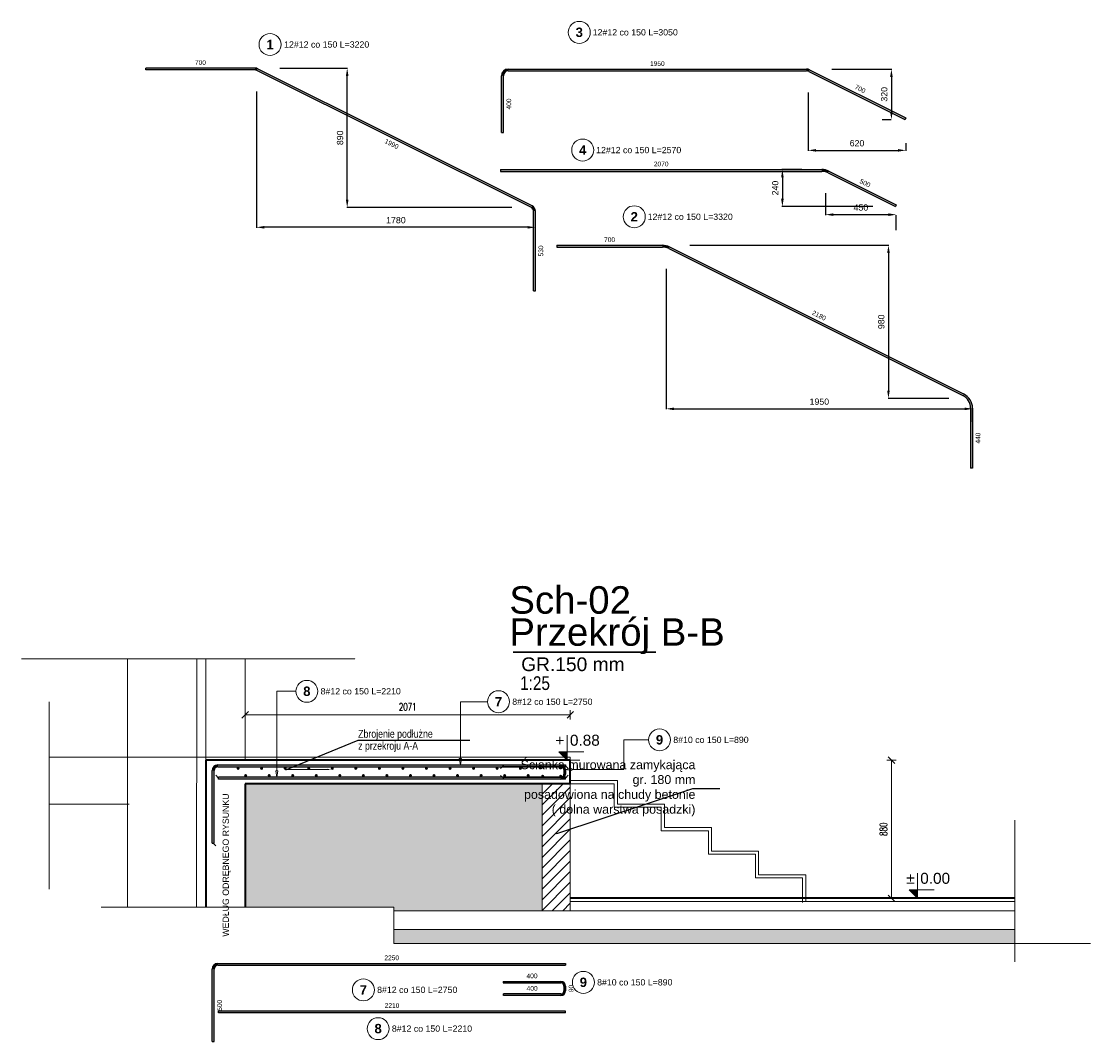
# Model space of a CAD drawing. Extents: x -1474 to 75706, y -7058 to 75879.
# Tile 1 of 19: x 32556 to 39368, y -7058 to -556. Entities that reach past the tile are written whole.
import ezdxf
from ezdxf import colors
from ezdxf.entities.mleader import LeaderData, LeaderLine
from ezdxf.enums import TextEntityAlignment as Align
from ezdxf.math import Vec2, Vec3

# ---------------------------------------------------------------- set-up
doc = ezdxf.new("R2010")
doc.units = 0
doc.header["$LTSCALE"] = 10
doc.header["$MEASUREMENT"] = 0
doc.linetypes.add('HIDDEN', pattern=[0.375, 0.25, -0.125])
for name, color, linetype, lineweight in [('!! 1_ PROJ WARSTWY', 252, 'Continuous', 9), ('!! 1_PROJ Sciany', 2, 'Continuous', 40), ('!! 1_PROJ widok', 5, 'Continuous', 9), ('P-Linia1', 3, 'Continuous', 40), ('P-Linia3', 6, 'Continuous', 60), ('P-Opis', 1, 'Continuous', 18), ('P-Opis fundamenty', 193, 'Continuous', 9), ('P-Przerywana', 13, 'HIDDEN', 9), ('P-Szraf', 251, 'Continuous', 5), ('P-Szraf - Ściana wypełniająca', 171, 'Continuous', 0), ('P-Wymiar', 254, 'Continuous', 9), ('P-Ściana nośna', 253, 'Continuous', 18), ('P-Ściana wypełniająca', 150, 'Continuous', 13)]:
    doc.layers.add(name, color=color, linetype=linetype, lineweight=lineweight)
for name, color, linetype in [('!! 1_ widok', 4, 'Continuous'), ('RCAD_kształt pręta', 7, 'Continuous'), ('RCAD_opis kształtu pręta', 7, 'Continuous'), ('RCAD_pręt wyrzucony', 130, 'Continuous'), ('RCAD_symbole graficzne', 7, 'Continuous')]:
    doc.layers.add(name, color=color, linetype=linetype)
doc.styles.add('_Fd Opis', font='arial.ttf')
doc.styles.add('_Fdelita opis', font='arial.ttf')
doc.styles.add('ROMANS', font='romans.shx', dxfattribs={"width": 0.7})
doc.styles.add('style1', font='arial.ttf')
doc.styles.add('style3', font='arialbd.ttf')
doc.dimstyles.new('A25', dxfattribs={"dimscale": 27, "dimtxt": 1.75, "dimasz": 0.06, "dimexe": 0, "dimexo": 0, "dimgap": 1, "dimtad": 1, "dimdec": 4, "dimrnd": 0.1, "dimdsep": 46, "dimtxsty": 'ROMANS', "dimblk": '[[[[[[[[', "dimcen": 2, "dimdle": 2, "dimse1": 1, "dimse2": 1, "dimclrd": 256, "dimclrt": 1, "dimadec": 0, "dimazin": 0, "dimtfac": 1, "dimtdec": 4, "dimtix": 1, "dimtmove": 2, "dimatfit": 3, "dimldrblk": '[[[[[[[[', "dimfxl": 0, "dimtvp": 0.6, "dimtolj": 1, "dimlwd": -1, "dimarcsym": 0})
doc.dimstyles.new('RBCT DIM 20', dxfattribs={"dimtxt": 40, "dimasz": 50, "dimexe": 2.5, "dimexo": 150, "dimgap": 25, "dimtad": 1, "dimdec": 0, "dimzin": 1, "dimtxsty": 'style1', "dimcen": 50, "dimclrd": 8, "dimclre": 8, "dimclrt": 2, "dimadec": 0, "dimazin": 0, "dimtfac": 1, "dimtdec": 0, "dimtmove": 0, "dimatfit": 3, "dimfxl": 1, "dimarcsym": 0})

# ---------------------------------------------------------------- blocks, each defined once
blk = doc.blocks.new('*D310')
at = {"color": 8, "lineweight": -2, "transparency": 16777216}
for p, q in [((37568.9, -1009.8), (37568.9, -1380.4)), ((38190.6, -1331.4), (38190.6, -1380.4)), ((37618.9, -1377.9), (38140.6, -1377.9))]:
    blk.add_line(p, q, dxfattribs=at)
at = {"color": 8, "transparency": 16777216}
for points in [[(37618.9, -1369.6), (37618.9, -1386.2), (37568.9, -1377.9)], [(38140.6, -1369.6), (38140.6, -1386.2), (38190.6, -1377.9)]]:
    blk.add_solid(points, dxfattribs=at)
at = {"layer": 'Defpoints', "color": 0, "transparency": 16777216}
for p in [(37568.9, -859.8), (38190.6, -1181.4), (38190.6, -1377.9)]:
    blk.add_point(p, dxfattribs=at)
at = {"color": 2, "transparency": 16777216, "insert": (37879.8, -1332.5), "char_height": 40, "attachment_point": 5, "style": 'style1'}
blk.add_mtext('620', dxfattribs=at)
blk = doc.blocks.new('*D311')
at = {"color": 8, "lineweight": -2, "transparency": 16777216}
for p, q in [((37718.9, -859.8), (38101.5, -859.8)), ((38099, -909.8), (38099, -1131.4)), ((38040.6, -1181.4), (38096.5, -1181.4))]:
    blk.add_line(p, q, dxfattribs=at)
at = {"color": 8, "transparency": 16777216}
for points in [[(38090.6, -909.8), (38107.3, -909.8), (38099, -859.8)], [(38090.6, -1131.4), (38107.3, -1131.4), (38099, -1181.4)]]:
    blk.add_solid(points, dxfattribs=at)
at = {"layer": 'Defpoints', "color": 0, "transparency": 16777216}
for p in [(37568.9, -859.8), (38099, -1181.4), (38190.6, -1181.4)]:
    blk.add_point(p, dxfattribs=at)
at = {"color": 2, "transparency": 16777216, "insert": (38053.5, -1020.6), "char_height": 40, "attachment_point": 5, "rotation": 90, "style": 'style1'}
blk.add_mtext('320', dxfattribs=at)
blk = doc.blocks.new('*D312')
at = {"color": 8, "lineweight": -2, "transparency": 16777216}
for p, q in [((37679.3, -1649.9), (37679.3, -1790.1)), ((37729.3, -1787.6), (38080, -1787.6)), ((38130, -1886), (38130, -1790.1))]:
    blk.add_line(p, q, dxfattribs=at)
at = {"color": 8, "transparency": 16777216}
for points in [[(37729.3, -1779.2), (37729.3, -1795.9), (37679.3, -1787.6)], [(38080, -1779.2), (38080, -1795.9), (38130, -1787.6)]]:
    blk.add_solid(points, dxfattribs=at)
at = {"layer": 'Defpoints', "color": 0, "transparency": 16777216}
for p in [(37679.3, -1499.9), (38130, -1736), (38130, -1787.6)]:
    blk.add_point(p, dxfattribs=at)
at = {"color": 2, "transparency": 16777216, "insert": (37904.7, -1742.1), "char_height": 40, "attachment_point": 5, "style": 'style1'}
blk.add_mtext('450', dxfattribs=at)
blk = doc.blocks.new('*D313')
at = {"color": 8, "lineweight": -2, "transparency": 16777216}
for p, q in [((37529.3, -1499.9), (37401.9, -1499.9)), ((37404.4, -1549.9), (37404.4, -1686)), ((37980, -1736), (37401.9, -1736))]:
    blk.add_line(p, q, dxfattribs=at)
at = {"color": 8, "transparency": 16777216}
for points in [[(37396.1, -1549.9), (37412.7, -1549.9), (37404.4, -1499.9)], [(37396.1, -1686), (37412.7, -1686), (37404.4, -1736)]]:
    blk.add_solid(points, dxfattribs=at)
at = {"layer": 'Defpoints', "color": 0, "transparency": 16777216}
for p in [(37679.3, -1499.9), (37404.4, -1736), (38130, -1736)]:
    blk.add_point(p, dxfattribs=at)
at = {"color": 2, "transparency": 16777216, "insert": (37359, -1617.9), "char_height": 40, "attachment_point": 5, "rotation": 90, "style": 'style1'}
blk.add_mtext('240', dxfattribs=at)
blk = doc.blocks.new('*D314')
at = {"color": 8, "lineweight": -2, "transparency": 16777216}
for p, q in [((36664, -2132.6), (36664, -3027.7)), ((36714, -3025.2), (38565.5, -3025.2)), ((38615.5, -3108.4), (38615.5, -3027.7))]:
    blk.add_line(p, q, dxfattribs=at)
at = {"color": 8, "transparency": 16777216}
for points in [[(36714, -3016.9), (36714, -3033.6), (36664, -3025.2)], [(38565.5, -3016.9), (38565.5, -3033.6), (38615.5, -3025.2)]]:
    blk.add_solid(points, dxfattribs=at)
at = {"layer": 'Defpoints', "color": 0, "transparency": 16777216}
for p in [(36664, -1982.6), (38615.5, -2958.4), (38615.5, -3025.2)]:
    blk.add_point(p, dxfattribs=at)
at = {"color": 2, "transparency": 16777216, "insert": (37639.8, -2979.8), "char_height": 40, "attachment_point": 5, "style": 'style1'}
blk.add_mtext('1950', dxfattribs=at)
blk = doc.blocks.new('*D315')
at = {"color": 8, "lineweight": -2, "transparency": 16777216}
for p, q in [((36814, -1982.6), (38082.6, -1982.6)), ((38080.1, -2032.6), (38080.1, -2908.4)), ((38465.5, -2958.4), (38077.6, -2958.4))]:
    blk.add_line(p, q, dxfattribs=at)
at = {"color": 8, "transparency": 16777216}
for points in [[(38071.8, -2032.6), (38088.5, -2032.6), (38080.1, -1982.6)], [(38071.8, -2908.4), (38088.5, -2908.4), (38080.1, -2958.4)]]:
    blk.add_solid(points, dxfattribs=at)
at = {"layer": 'Defpoints', "color": 0, "transparency": 16777216}
for p in [(36664, -1982.6), (38080.1, -2958.4), (38615.5, -2958.4)]:
    blk.add_point(p, dxfattribs=at)
at = {"color": 2, "transparency": 16777216, "insert": (38034.7, -2470.5), "char_height": 40, "attachment_point": 5, "rotation": 90, "style": 'style1'}
blk.add_mtext('980', dxfattribs=at)
blk = doc.blocks.new('[[[[[[[[')
at = {"layer": 'P-Wymiar'}
for p, q in [((-12.7, -12.7), (12.7, 12.7)), ((0, 0), (-4.6, 0)), ((0, 18), (0, -18))]:
    blk.add_line(p, q, dxfattribs=at)
blk = doc.blocks.new('*D318')
at = {"layer": 'Defpoints', "color": 0, "transparency": 16777216}
for p in [(36053.1, -4975.2), (33981.9, -5313.6), (36053.1, -5319.6)]:
    blk.add_point(p, dxfattribs=at)
at = {"layer": 'P-Wymiar', "transparency": 16777216}
blk.add_line((33983.5, -4975.2), (36051.5, -4975.2), dxfattribs=at)
at = {"layer": 'P-Wymiar', "transparency": 16777216, "xscale": 1.62, "yscale": 1.62, "zscale": 1.62, "rotation": 180}
blk.add_blockref('[[[[[[[[', (33981.9, -4975.2), dxfattribs=at)
at = {"layer": 'P-Wymiar', "transparency": 16777216, "xscale": 1.62, "yscale": 1.62, "zscale": 1.62}
blk.add_blockref('[[[[[[[[', (36053.1, -4975.2), dxfattribs=at)
at = {"layer": 'P-Wymiar', "color": 1, "transparency": 16777216, "insert": (35017.5, -4924.6), "char_height": 47.25, "attachment_point": 5, "style": 'ROMANS'}
blk.add_mtext('\\A1;2071', dxfattribs=at)
blk = doc.blocks.new('*D319')
at = {"layer": 'Defpoints', "color": 0, "transparency": 16777216}
for p in [(35903.9, -5264.6), (37599.7, -6144.6), (38099.2, -6144.6)]:
    blk.add_point(p, dxfattribs=at)
at = {"layer": 'P-Wymiar', "transparency": 16777216}
blk.add_line((38099.2, -5266.2), (38099.2, -6143), dxfattribs=at)
at = {"layer": 'P-Wymiar', "transparency": 16777216, "xscale": 1.62, "yscale": 1.62, "zscale": 1.62}
for p, rotation in [((38099.2, -5264.6), 90), ((38099.2, -6144.6), 270)]:
    blk.add_blockref('[[[[[[[[', p, dxfattribs=dict(at, rotation=rotation))
at = {"layer": 'P-Wymiar', "color": 1, "transparency": 16777216, "insert": (38048.6, -5704.6), "char_height": 47.25, "attachment_point": 5, "rotation": 90, "style": 'ROMANS'}
blk.add_mtext('\\A1;880', dxfattribs=at)
blk = doc.blocks.new('*D320')
at = {"color": 8, "lineweight": -2, "transparency": 16777216}
for p, q in [((34053.7, -1003.6), (34053.7, -1870.8)), ((35780.8, -1868.3), (34103.7, -1868.3)), ((35830.8, -1892.1), (35830.8, -1870.8))]:
    blk.add_line(p, q, dxfattribs=at)
at = {"color": 8, "transparency": 16777216}
for points in [[(34103.7, -1860), (34103.7, -1876.7), (34053.7, -1868.3)], [(35780.8, -1860), (35780.8, -1876.7), (35830.8, -1868.3)]]:
    blk.add_solid(points, dxfattribs=at)
at = {"layer": 'Defpoints', "color": 0, "transparency": 16777216}
for p in [(34053.7, -853.6), (35830.8, -1742.1), (34053.7, -1868.3)]:
    blk.add_point(p, dxfattribs=at)
at = {"color": 2, "transparency": 16777216, "insert": (34942.3, -1822.9), "char_height": 40, "attachment_point": 5, "style": 'style1'}
blk.add_mtext('1780', dxfattribs=at)
blk = doc.blocks.new('*D321')
at = {"color": 8, "lineweight": -2, "transparency": 16777216}
for p, q in [((34203.7, -853.6), (34634.4, -853.6)), ((34631.9, -1692.1), (34631.9, -903.6)), ((35680.8, -1742.1), (34629.4, -1742.1))]:
    blk.add_line(p, q, dxfattribs=at)
at = {"color": 8, "transparency": 16777216}
for points in [[(34623.5, -903.6), (34640.2, -903.6), (34631.9, -853.6)], [(34623.5, -1692.1), (34640.2, -1692.1), (34631.9, -1742.1)]]:
    blk.add_solid(points, dxfattribs=at)
at = {"layer": 'Defpoints', "color": 0, "transparency": 16777216}
for p in [(34053.7, -853.6), (34631.9, -853.6), (35830.8, -1742.1)]:
    blk.add_point(p, dxfattribs=at)
at = {"color": 2, "transparency": 16777216, "insert": (34586.5, -1297.9), "char_height": 40, "attachment_point": 5, "rotation": 90, "style": 'style1'}
blk.add_mtext('890', dxfattribs=at)

msp = doc.modelspace()

# ---------------------------------------------------------------- hatches: boundary and pattern name
h = msp.add_hatch(color=1)
edge = h.paths.add_edge_path(flags=0)
edge.add_arc((33936.87039, -5316.57195), 10, 0, 360, ccw=False)
h = msp.add_hatch(color=1)
edge = h.paths.add_edge_path(flags=0)
edge.add_arc((34086.87039, -5316.57195), 10, 0, 360, ccw=False)
h = msp.add_hatch(color=1)
edge = h.paths.add_edge_path(flags=0)
edge.add_arc((34236.87039, -5316.57195), 10, 0, 360, ccw=False)
h = msp.add_hatch(color=1)
edge = h.paths.add_edge_path(flags=0)
edge.add_arc((34386.87039, -5316.57195), 10, 0, 360, ccw=False)
h = msp.add_hatch(color=1)
edge = h.paths.add_edge_path(flags=0)
edge.add_arc((34536.87039, -5316.57195), 10, 0, 360, ccw=False)
h = msp.add_hatch(color=1)
edge = h.paths.add_edge_path(flags=0)
edge.add_arc((34686.87039, -5316.57195), 10, 0, 360, ccw=False)
h = msp.add_hatch(color=1)
edge = h.paths.add_edge_path(flags=0)
edge.add_arc((34836.87039, -5316.57195), 10, 0, 360, ccw=False)
h = msp.add_hatch(color=1)
edge = h.paths.add_edge_path(flags=0)
edge.add_arc((34986.87039, -5316.57195), 10, 0, 360, ccw=False)
h = msp.add_hatch(color=1)
edge = h.paths.add_edge_path(flags=0)
edge.add_arc((35136.87039, -5316.57195), 10, 0, 360, ccw=False)
h = msp.add_hatch(color=1)
edge = h.paths.add_edge_path(flags=0)
edge.add_arc((35286.87039, -5316.57195), 10, 0, 360, ccw=False)
h = msp.add_hatch(color=1)
edge = h.paths.add_edge_path(flags=0)
edge.add_arc((35436.87039, -5316.57195), 10, 0, 360, ccw=False)
h = msp.add_hatch(color=1)
edge = h.paths.add_edge_path(flags=0)
edge.add_arc((35586.87039, -5316.57195), 10, 0, 360, ccw=False)
h = msp.add_hatch(color=1)
edge = h.paths.add_edge_path(flags=0)
edge.add_arc((35735.16465, -5316.4299), 10, 0, 360, ccw=False)
h = msp.add_hatch(color=1)
edge = h.paths.add_edge_path(flags=0)
edge.add_arc((35860.76557, -5313.65793), 10, 0, 360, ccw=False)
h = msp.add_hatch(color=1)
edge = h.paths.add_edge_path(flags=0)
edge.add_arc((35992.07984, -5313.65793), 10, 0, 360, ccw=False)
h = msp.add_hatch(color=1)
edge = h.paths.add_edge_path(flags=0)
edge.add_arc((33984.92308, -5362.57195), 10, 0, 360, ccw=False)
h = msp.add_hatch(color=1)
edge = h.paths.add_edge_path(flags=0)
edge.add_arc((34134.92308, -5362.57195), 10, 0, 360, ccw=False)
h = msp.add_hatch(color=1)
edge = h.paths.add_edge_path(flags=0)
edge.add_arc((34284.92308, -5362.57195), 10, 0, 360, ccw=False)
h = msp.add_hatch(color=1)
edge = h.paths.add_edge_path(flags=0)
edge.add_arc((34434.92308, -5362.57195), 10, 0, 360, ccw=False)
h = msp.add_hatch(color=1)
edge = h.paths.add_edge_path(flags=0)
edge.add_arc((34584.92308, -5362.57195), 10, 0, 360, ccw=False)
h = msp.add_hatch(color=1)
edge = h.paths.add_edge_path(flags=0)
edge.add_arc((34734.92308, -5362.57195), 10, 0, 360, ccw=False)
h = msp.add_hatch(color=1)
edge = h.paths.add_edge_path(flags=0)
edge.add_arc((34884.92308, -5362.57195), 10, 0, 360, ccw=False)
h = msp.add_hatch(color=1)
edge = h.paths.add_edge_path(flags=0)
edge.add_arc((35034.92308, -5362.57195), 10, 0, 360, ccw=False)
h = msp.add_hatch(color=1)
edge = h.paths.add_edge_path(flags=0)
edge.add_arc((35184.92308, -5362.57195), 10, 0, 360, ccw=False)
h = msp.add_hatch(color=1)
edge = h.paths.add_edge_path(flags=0)
edge.add_arc((35334.92308, -5362.57195), 10, 0, 360, ccw=False)
h = msp.add_hatch(color=1)
edge = h.paths.add_edge_path(flags=0)
edge.add_arc((35484.92308, -5362.57195), 10, 0, 360, ccw=False)
h = msp.add_hatch(color=1)
edge = h.paths.add_edge_path(flags=0)
edge.add_arc((35634.92308, -5362.57195), 10, 0, 360, ccw=False)
h = msp.add_hatch(color=1)
edge = h.paths.add_edge_path(flags=0)
edge.add_arc((35784.92308, -5362.57195), 10, 0, 360, ccw=False)
h = msp.add_hatch(color=1)
edge = h.paths.add_edge_path(flags=0)
edge.add_arc((35877.32921, -5367.30224), 10, 0, 360, ccw=False)
h = msp.add_hatch(color=1)
edge = h.paths.add_edge_path(flags=0)
edge.add_arc((35992.07984, -5367.30224), 10, 0, 360, ccw=False)
at = {"layer": 'P-Szraf'}
h = msp.add_hatch(dxfattribs=at)
h.set_pattern_fill('AR-CONC', color=256, angle=-90)
h.set_pattern_definition([(320, (-574572.59, 2083925.2), (-15.939086, -182.184669), [19.05, -209.55]), (265, (-574572.59, 2083925.2), (191.056845, 35.243421), [15.24, -167.640584]), (10.451445, (-574573.92, 2083910.02), (175.117752, -146.941247), [16.190009, -178.090245]), (316.1842, (-574521.8, 2083925.2), (-42.042328, -271.07904), [28.575, -314.325]), (6.635558, (-574525.3, 2083902.6), (247.426125, -237.404134), [24.285023, -267.135608]), (261.184151, (-574521.8, 2083925.2), (247.426125, -237.404134), [22.859967, -251.459732]), (291, (-574534.49, 2083899.8), (-102.265198, -151.614391), [19.05, -209.55]), (236, (-574534.49, 2083899.8), (184.187966, -61.802028), [15.24, -167.64]), (341.451445, (-574543.01, 2083887.16), (81.922769, -213.416419), [16.190009, -178.089938]), (307.5, (-574572.59, 2083925.2), (84.5550389, -3.0886033), [0, -165.608, 0, -170.18, 0, -168.275]), (277.5, (-574572.59, 2083925.2), (100.180575, -66.8196625), [0, -97.028, 0, -161.798, 0, -64.135]), (237.5, (-574572.59, 2083981.84), (-5.728744, -135.5905952), [0, -63.5, 0, -198.12, 0, -262.89]), (227.5, (-574572.59, 2084007.24), (25.426491, -148.1291814), [0, -82.55, 0, -131.572, 0, -186.69])])
h.paths.add_polyline_path([(34928.6386, -6224.57195), (35873.08405, -6224.57195), (35873.08405, -5414.57195), (33981.87603, -5414.57195), (33981.87603, -6201.51244), (34928.6386, -6201.51244)])
h.paths.add_polyline_path([(38885.05949, -6344.57195), (34928.6386, -6344.57195), (34928.6386, -6433.44477), (38885.05949, -6433.44477)])
at = {"layer": 'P-Szraf - Ściana wypełniająca'}
h = msp.add_hatch(dxfattribs=at)
h.set_pattern_fill('ANSI31', color=256, scale=15)
h.set_pattern_definition([(45, (0, 0), (-33.67596, 33.67596), [])])
h.paths.add_polyline_path([(35873.08405, -5414.57195), (36053.08405, -5414.57195), (36053.08405, -6224.57195), (35873.08405, -6224.57195)])
at = {"layer": 'RCAD_kształt pręta'}
h = msp.add_hatch(color=4, dxfattribs=at)
edge = h.paths.add_edge_path(flags=0)
edge.add_line((33807.87603, -5294.57195), (33807.87603, -5306.57195))
edge.add_arc((33807.87603, -5330.57195), 24, 90, 180)
edge.add_line((33783.87603, -5330.57195), (33771.87603, -5330.57195))
edge.add_arc((33807.87603, -5330.57195), 36, 450, 540, ccw=False)
for points in [[(33807.87603, -5306.57195), (33807.87603, -5294.57195), (36023.08405, -5294.57195), (36023.08405, -5306.57195)], [(35625.78978, -5304.57195), (35625.78978, -5294.57195), (35993.08405, -5294.57195), (35993.08405, -5304.57195)], [(33783.87603, -5793.39481), (33771.87603, -5793.39481), (33771.87603, -5330.57195), (33783.87603, -5330.57195)], [(36023.08405, -5372.57195), (36023.08405, -5384.57195), (33811.87603, -5384.57195), (33811.87603, -5372.57195)], [(35993.08405, -5374.57195), (35993.08405, -5384.57195), (35626.80257, -5384.57195), (35626.80257, -5374.57195)], [(36013.08405, -5324.57195), (36023.08405, -5324.57195), (36023.08405, -5354.57195), (36013.08405, -5354.57195)]]:
    msp.add_hatch(color=4, dxfattribs=at).paths.add_polyline_path(points, flags=0)
h = msp.add_hatch(color=4, dxfattribs=at)
edge = h.paths.add_edge_path(flags=0)
edge.add_line((36023.08405, -5324.57195), (36013.08405, -5324.57195))
edge.add_arc((35993.08405, -5324.57195), 20, 0, 90)
edge.add_line((35993.08405, -5304.57195), (35993.08405, -5294.57195))
edge.add_arc((35993.08405, -5324.57195), 30, 360, 450, ccw=False)
h = msp.add_hatch(color=4, dxfattribs=at)
edge = h.paths.add_edge_path(flags=0)
edge.add_line((35993.08405, -5384.57195), (35993.08405, -5374.57195))
edge.add_arc((35993.08405, -5354.57195), 20, -90, 0)
edge.add_line((36013.08405, -5354.57195), (36023.08405, -5354.57195))
edge.add_arc((35993.08405, -5354.57195), 30, 270, 360, ccw=False)
at = {"layer": 'RCAD_pręt wyrzucony'}
for points in [[(34045.24582, -853.59847), (34045.24582, -865.59847), (33348.75947, -865.59847), (33348.75947, -853.59847)], [(35810.926, -1732.18934), (35805.55944, -1742.92246), (34055.97895, -868.13222), (34061.34551, -857.39909)], [(35656.80764, -871.78703), (35656.80764, -859.78703), (37559.01876, -859.78703), (37559.01876, -871.78703)], [(37572.43517, -874.95422), (37577.80173, -864.22109), (38190.59606, -1170.61825), (38185.2295, -1181.35138)], [(35626.80764, -1263.07153), (35614.80764, -1263.07153), (35614.80764, -901.78703), (35626.80764, -901.78703)], [(35609.21308, -1511.89909), (35609.21308, -1499.89909), (37655.26012, -1499.89909), (37655.26012, -1511.89909)], [(37695.50935, -1521.40065), (37700.87591, -1510.66752), (38130.01606, -1725.23759), (38124.6495, -1735.97072)], [(35830.82631, -2273.45988), (35818.82631, -2273.45988), (35818.82631, -1764.38871), (35830.82631, -1764.38871)], [(35966.61003, -1994.6037), (35966.61003, -1982.6037), (36639.94457, -1982.6037), (36639.94457, -1994.6037)], [(36680.19379, -2004.10525), (36685.56035, -1993.37213), (38559.13463, -2930.15926), (38553.76807, -2940.89239)], [(38603.51884, -3021.39084), (38615.51884, -3021.39084), (38615.51884, -3402.46511), (38603.51884, -3402.46511)], [(33783.87603, -7058.35445), (33771.87603, -7058.35445), (33771.87603, -6595.53159), (33783.87603, -6595.53159)], [(33807.87603, -6571.53159), (33807.87603, -6559.53159), (36023.08405, -6559.53159), (36023.08405, -6571.53159)], [(35625.78978, -6684.53426), (35625.78978, -6674.53426), (35993.08405, -6674.53426), (35993.08405, -6684.53426)], [(36013.08405, -6704.53426), (36023.08405, -6704.53426), (36023.08405, -6734.53426), (36013.08405, -6734.53426)], [(35993.08405, -6754.53426), (35993.08405, -6764.53426), (35626.80257, -6764.53426), (35626.80257, -6754.53426)], [(36023.08405, -6863.62494), (36023.08405, -6875.62494), (33811.87603, -6875.62494), (33811.87603, -6863.62494)]]:
    msp.add_hatch(color=4, dxfattribs=at).paths.add_polyline_path(points, flags=0)
h = msp.add_hatch(color=4, dxfattribs=at)
edge = h.paths.add_edge_path(flags=0)
edge.add_line((34061.34551, -857.39909), (34055.97895, -868.13222))
edge.add_arc((34045.24582, -889.59847), 24, 63.434948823, 90)
edge.add_line((34045.24582, -865.59847), (34045.24582, -853.59847))
edge.add_arc((34045.24582, -889.59847), 36, 423.434948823, 450, ccw=False)
h = msp.add_hatch(color=4, dxfattribs=at)
edge = h.paths.add_edge_path(flags=0)
edge.add_line((35656.80764, -859.78703), (35656.80764, -871.78703))
edge.add_arc((35656.80764, -901.78703), 30, 90, 180)
edge.add_line((35626.80764, -901.78703), (35614.80764, -901.78703))
edge.add_arc((35656.80764, -901.78703), 42, 450, 540, ccw=False)
h = msp.add_hatch(color=4, dxfattribs=at)
edge = h.paths.add_edge_path(flags=0)
edge.add_line((37577.80173, -864.22109), (37572.43517, -874.95422))
edge.add_arc((37559.01876, -901.78703), 30, 63.434948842, 90)
edge.add_line((37559.01876, -871.78703), (37559.01876, -859.78703))
edge.add_arc((37559.01876, -901.78703), 42, 423.434948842, 450, ccw=False)
h = msp.add_hatch(color=4, dxfattribs=at)
edge = h.paths.add_edge_path(flags=0)
edge.add_line((37700.87591, -1510.66752), (37695.50935, -1521.40065))
edge.add_arc((37655.26012, -1601.89909), 90, 63.43494886, 90)
edge.add_line((37655.26012, -1511.89909), (37655.26012, -1499.89909))
edge.add_arc((37655.26012, -1601.89909), 102, 423.43494886, 450, ccw=False)
h = msp.add_hatch(color=4, dxfattribs=at)
edge = h.paths.add_edge_path(flags=0)
edge.add_line((35830.82631, -1764.38871), (35818.82631, -1764.38871))
edge.add_arc((35794.82631, -1764.38871), 24, 0, 63.434948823)
edge.add_line((35805.55944, -1742.92246), (35810.926, -1732.18934))
edge.add_arc((35794.82631, -1764.38871), 36, 360, 423.434948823, ccw=False)
h = msp.add_hatch(color=4, dxfattribs=at)
edge = h.paths.add_edge_path(flags=0)
edge.add_line((36685.56035, -1993.37213), (36680.19379, -2004.10525))
edge.add_arc((36639.94457, -2084.6037), 90, 63.434948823, 90)
edge.add_line((36639.94457, -1994.6037), (36639.94457, -1982.6037))
edge.add_arc((36639.94457, -2084.6037), 102, 423.434948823, 450, ccw=False)
h = msp.add_hatch(color=4, dxfattribs=at)
edge = h.paths.add_edge_path(flags=0)
edge.add_line((38615.51884, -3021.39084), (38603.51884, -3021.39084))
edge.add_arc((38513.51884, -3021.39084), 90, 0, 63.434948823)
edge.add_line((38553.76807, -2940.89239), (38559.13463, -2930.15926))
edge.add_arc((38513.51884, -3021.39084), 102, 360, 423.434948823, ccw=False)
h = msp.add_hatch(color=4, dxfattribs=at)
edge = h.paths.add_edge_path(flags=0)
edge.add_line((33807.87603, -6559.53159), (33807.87603, -6571.53159))
edge.add_arc((33807.87603, -6595.53159), 24, 90, 180)
edge.add_line((33783.87603, -6595.53159), (33771.87603, -6595.53159))
edge.add_arc((33807.87603, -6595.53159), 36, 450, 540, ccw=False)
h = msp.add_hatch(color=4, dxfattribs=at)
edge = h.paths.add_edge_path(flags=0)
edge.add_line((36023.08405, -6704.53426), (36013.08405, -6704.53426))
edge.add_arc((35993.08405, -6704.53426), 20, 0, 90)
edge.add_line((35993.08405, -6684.53426), (35993.08405, -6674.53426))
edge.add_arc((35993.08405, -6704.53426), 30, 360, 450, ccw=False)
h = msp.add_hatch(color=4, dxfattribs=at)
edge = h.paths.add_edge_path(flags=0)
edge.add_line((35993.08405, -6764.53426), (35993.08405, -6754.53426))
edge.add_arc((35993.08405, -6734.53426), 20, -90, 0)
edge.add_line((36013.08405, -6734.53426), (36023.08405, -6734.53426))
edge.add_arc((35993.08405, -6734.53426), 30, 270, 360, ccw=False)
at = {"layer": 'RCAD_symbole graficzne'}
for points in [[(35979.75072, -5211.23862), (36033.08405, -5264.57195), (36033.08405, -5211.23862)], [(38211.4535, -6091.23862), (38264.78684, -6144.57195), (38264.78684, -6091.23862)]]:
    msp.add_hatch(color=1, dxfattribs=at).paths.add_polyline_path(points, flags=0)

# ---------------------------------------------------------------- linework, layer by layer
at = {"layer": '!! 1_ PROJ WARSTWY'}
for points in [[(38885.05949, -6164.57195), (36053.08405, -6164.57195)], [(38885.05949, -6224.57195), (34928.6386, -6224.57195)], [(38885.05949, -6344.57195), (34928.6386, -6344.57195)]]:
    msp.add_lwpolyline(points, dxfattribs=at)
at = {"layer": '!! 1_ widok'}
msp.add_lwpolyline([(36036.6844, -5314.57195), (36033.08405, -5314.57195)], dxfattribs=at)
at = {"layer": '!! 1_PROJ Sciany'}
msp.add_lwpolyline([(38885.05949, -6144.57195), (36053.08405, -6144.57195)], dxfattribs=at)
at = {"layer": '!! 1_PROJ widok'}
for points in [[(33981.87603, -5244.57195), (36053.08405, -5244.57195), (36053.08405, -5394.57195), (36353.08405, -5394.57195), (36353.08405, -5544.57195), (36653.08405, -5544.57195), (36653.08405, -5694.57195), (36953.08405, -5694.57195), (36953.08405, -5844.57195), (37253.08405, -5844.57195), (37253.08405, -5994.57195), (37553.08405, -5994.57195), (37553.08405, -6164.57195)], [(36053.08405, -5264.57195), (36053.08405, -5414.57195), (36333.08405, -5414.57195), (36333.08405, -5564.57195), (36633.08405, -5564.57195), (36633.08405, -5714.57195), (36933.08405, -5714.57195), (36933.08405, -5864.57195), (37233.08405, -5864.57195), (37233.08405, -6014.57195), (37533.08405, -6014.57195), (37533.08405, -6171.80815)]]:
    msp.add_lwpolyline(points, dxfattribs=at)
at = {"layer": 'P-Linia1'}
for points in [[(33731.87603, -5264.57195), (33731.87603, -6201.51244)], [(36053.08405, -5264.57195), (33731.87603, -5264.57195)], [(36053.08405, -5414.57195), (36053.08405, -5264.57195)], [(33981.87603, -5414.57195), (33981.87603, -6201.51244)], [(36053.08405, -5414.57195), (33981.87603, -5414.57195)]]:
    msp.add_lwpolyline(points, dxfattribs=at)
at = {"layer": 'P-Linia3', "color": 6, "linetype": 'Continuous', "lineweight": 30}
msp.add_line((35689.97006, -4575.51751), (36598.63312, -4575.51751), dxfattribs=at)
at = {"layer": 'P-Przerywana'}
for points in [[(32556.24346, -4618.19741), (34683.36744, -4618.19741)], [(32732.56612, -4892.48695), (32732.56612, -6086.86966)], [(38885.05949, -5647.29881), (38885.05949, -6550.53921)], [(33063.97233, -6201.51244), (34928.6386, -6201.51244), (34928.6386, -6433.44477), (39368.01401, -6433.44477)]]:
    msp.add_lwpolyline(points, dxfattribs=at)
at = {"layer": 'P-Ściana nośna'}
for points in [[(33233.21511, -4618.19741), (33232.60241, -6201.51244)], [(33673.21511, -4618.19741), (33672.60241, -6201.51244)], [(33731.87603, -4618.19741), (33731.87603, -5264.57195)], [(33981.87603, -4618.19741), (33981.87603, -5264.57195)], [(32732.56612, -5244.57195), (33241.87603, -5244.57195)], [(33241.87603, -5244.57195), (34036.83985, -5244.57195)], [(32732.56612, -5544.57195), (33241.87603, -5544.57195)]]:
    msp.add_lwpolyline(points, dxfattribs=at)
at = {"layer": 'P-Ściana wypełniająca'}
msp.add_lwpolyline([(35873.08405, -5414.57195), (36053.08405, -5414.57195), (36053.08405, -6224.57195), (35873.08405, -6224.57195)], close=True, dxfattribs=at)
at = {"layer": 'RCAD_kształt pręta', "color": 4}
for p, q in [((33807.87603, -5294.57195), (36023.08405, -5294.57195)), ((33807.87603, -5306.57195), (36023.08405, -5306.57195)), ((35625.78978, -5294.57195), (35993.08405, -5294.57195)), ((35625.78978, -5294.57195), (35625.78978, -5304.57195)), ((35625.78978, -5304.57195), (35993.08405, -5304.57195)), ((36023.08405, -5294.57195), (36023.08405, -5306.57195)), ((33771.87603, -5793.39481), (33771.87603, -5330.57195)), ((33783.87603, -5793.39481), (33783.87603, -5330.57195)), ((36023.08405, -5372.57195), (33811.87603, -5372.57195)), ((33811.87603, -5384.57195), (33811.87603, -5372.57195)), ((35993.08405, -5374.57195), (35626.80257, -5374.57195)), ((35626.80257, -5384.57195), (35626.80257, -5374.57195)), ((36013.08405, -5324.57195), (36013.08405, -5354.57195)), ((36023.08405, -5324.57195), (36023.08405, -5354.57195)), ((36023.08405, -5384.57195), (36023.08405, -5372.57195)), ((36023.08405, -5384.57195), (33811.87603, -5384.57195)), ((35993.08405, -5384.57195), (35626.80257, -5384.57195)), ((33771.87603, -5793.39481), (33783.87603, -5793.39481))]:
    msp.add_line(p, q, dxfattribs=at)
at = {"layer": 'RCAD_kształt pręta', "color": 2, "lineweight": 5}
for p, q in [((35625.78978, -5299.57195), (35608.28978, -5317.07195)), ((36023.08405, -5300.57195), (36040.58405, -5318.07195)), ((33811.87603, -5378.57195), (33794.37603, -5361.07195)), ((35626.80257, -5379.57195), (35609.30257, -5362.07195)), ((36023.08405, -5378.57195), (36040.58405, -5361.07195)), ((33777.87603, -5793.39481), (33795.37603, -5810.89481))]:
    msp.add_line(p, q, dxfattribs=at)
at = {"layer": 'RCAD_kształt pręta', "color": 4}
for centre, radius, start, end in [((33807.87603, -5330.57195), 36, 90, 180), ((33807.87603, -5330.57195), 24, 90, 180), ((35993.08405, -5324.57195), 30, 360, 90), ((35993.08405, -5324.57195), 20, 360, 90), ((35993.08405, -5354.57195), 20, 270, 0), ((35993.08405, -5354.57195), 30, 270, 360)]:
    msp.add_arc(centre, radius, start, end, dxfattribs=at)
at = {"layer": 'RCAD_opis kształtu pręta', "color": 8, "lineweight": 0}
for p, q in [((34183.693, -5115.78498), (34183.693, -4825.71206)), ((34183.693, -4825.71206), (34304.80343, -4825.71206)), ((35352.82176, -5195.56013), (35352.82176, -4892.18932)), ((35352.82176, -4892.18932), (35525.92217, -4892.18932)), ((34183.693, -5115.78498), (34183.693, -5332.57195)), ((36394.554, -5323.0255), (36394.554, -5135.15279)), ((36394.554, -5135.15279), (36551.74901, -5135.15279)), ((35352.82176, -5195.56013), (35352.82176, -5254.57195)), ((35352.82176, -5294.57195), (35346.15509, -5254.57195)), ((35359.48843, -5254.57195), (35346.15509, -5254.57195)), ((35359.48843, -5254.57195), (35352.82176, -5294.57195)), ((34183.693, -5372.57195), (34177.02633, -5332.57195)), ((34190.35967, -5332.57195), (34177.02633, -5332.57195)), ((34190.35967, -5332.57195), (34183.693, -5372.57195)), ((36023.08089, -5324.13649), (36062.9799, -5316.8899)), ((36063.17344, -5330.22183), (36023.08089, -5324.13649)), ((36063.17344, -5330.22183), (36062.9799, -5316.8899)), ((36099.6112, -5323.0255), (36063.07667, -5323.55587)), ((36099.6112, -5323.0255), (36394.554, -5323.0255))]:
    msp.add_line(p, q, dxfattribs=at)
for centre in [(34374.80343, -4825.71206), (35595.92217, -4892.18932), (36621.74901, -5135.15279)]:
    msp.add_circle(centre, 70, dxfattribs=at)
at = {"layer": 'RCAD_pręt wyrzucony', "color": 4}
for p, q in [((34045.24582, -853.59847), (33348.75947, -853.59847)), ((33348.75947, -865.59847), (33348.75947, -853.59847)), ((34045.24582, -865.59847), (33348.75947, -865.59847)), ((35805.55944, -1742.92246), (34055.97895, -868.13222)), ((35810.926, -1732.18934), (34061.34551, -857.39909)), ((35656.80764, -859.78703), (37559.01876, -859.78703)), ((35656.80764, -871.78703), (37559.01876, -871.78703)), ((37572.43517, -874.95422), (38185.2295, -1181.35138)), ((37577.80173, -864.22109), (38190.59606, -1170.61825)), ((35614.80764, -1263.07153), (35614.80764, -901.78703)), ((35626.80764, -1263.07153), (35626.80764, -901.78703)), ((38190.59606, -1170.61825), (38185.2295, -1181.35138)), ((35614.80764, -1263.07153), (35626.80764, -1263.07153)), ((35609.21308, -1499.89909), (37655.26012, -1499.89909)), ((35609.21308, -1499.89909), (35609.21308, -1511.89909)), ((35609.21308, -1511.89909), (37655.26012, -1511.89909)), ((37695.50935, -1521.40065), (38124.6495, -1735.97072)), ((37700.87591, -1510.66752), (38130.01606, -1725.23759)), ((35818.82631, -2273.45988), (35818.82631, -1764.38871)), ((35830.82631, -2273.45988), (35830.82631, -1764.38871)), ((38130.01606, -1725.23759), (38124.6495, -1735.97072)), ((35966.61003, -1982.6037), (36639.94457, -1982.6037)), ((35966.61003, -1982.6037), (35966.61003, -1994.6037)), ((35966.61003, -1994.6037), (36639.94457, -1994.6037)), ((36680.19379, -2004.10525), (38553.76807, -2940.89239)), ((36685.56035, -1993.37213), (38559.13463, -2930.15926)), ((35818.82631, -2273.45988), (35830.82631, -2273.45988)), ((38603.51884, -3021.39084), (38603.51884, -3402.46511)), ((38615.51884, -3021.39084), (38615.51884, -3402.46511)), ((38615.51884, -3402.46511), (38603.51884, -3402.46511)), ((33771.87603, -7058.35445), (33771.87603, -6595.53159)), ((33783.87603, -7058.35445), (33783.87603, -6595.53159)), ((33807.87603, -6559.53159), (36023.08405, -6559.53159)), ((33807.87603, -6571.53159), (36023.08405, -6571.53159)), ((36023.08405, -6559.53159), (36023.08405, -6571.53159)), ((35625.78978, -6674.53426), (35993.08405, -6674.53426)), ((35625.78978, -6674.53426), (35625.78978, -6684.53426)), ((35625.78978, -6684.53426), (35993.08405, -6684.53426)), ((36013.08405, -6704.53426), (36013.08405, -6734.53426)), ((36023.08405, -6704.53426), (36023.08405, -6734.53426)), ((35993.08405, -6754.53426), (35626.80257, -6754.53426)), ((35626.80257, -6764.53426), (35626.80257, -6754.53426)), ((35993.08405, -6764.53426), (35626.80257, -6764.53426)), ((36023.08405, -6863.62494), (33811.87603, -6863.62494)), ((33811.87603, -6875.62494), (33811.87603, -6863.62494)), ((36023.08405, -6875.62494), (33811.87603, -6875.62494)), ((36023.08405, -6875.62494), (36023.08405, -6863.62494)), ((33771.87603, -7058.35445), (33783.87603, -7058.35445))]:
    msp.add_line(p, q, dxfattribs=at)
at = {"layer": 'RCAD_pręt wyrzucony', "color": 8, "lineweight": 0}
for centre in [(36110.39774, -625.74023), (34140.30218, -703.29717), (36132.29695, -1376.07342), (36460.58016, -1801.09759), (34734.93403, -6728.59358), (36136.38424, -6680.64779), (34828.94233, -6975.79269)]:
    msp.add_circle(centre, 70, dxfattribs=at)
at = {"layer": 'RCAD_pręt wyrzucony', "color": 4}
for centre, radius, start, end in [((34045.24582, -889.59847), 36, 63.434948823, 90), ((34045.24582, -889.59847), 24, 63.434948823, 90), ((35656.80764, -901.78703), 42, 90, 180), ((35656.80764, -901.78703), 30, 90, 180), ((37559.01876, -901.78703), 42, 63.434948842, 90), ((37559.01876, -901.78703), 30, 63.434948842, 90), ((37655.26012, -1601.89909), 102, 63.43494886, 90), ((37655.26012, -1601.89909), 90, 63.43494886, 90), ((35794.82631, -1764.38871), 24, 0, 63.434948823), ((35794.82631, -1764.38871), 36, 0, 63.434948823), ((36639.94457, -2084.6037), 102, 63.434948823, 90), ((36639.94457, -2084.6037), 90, 63.434948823, 90), ((38513.51884, -3021.39084), 90, 360, 63.434948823), ((38513.51884, -3021.39084), 102, 360, 63.434948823), ((33807.87603, -6595.53159), 36, 90, 180), ((33807.87603, -6595.53159), 24, 90, 180), ((35993.08405, -6704.53426), 30, 0, 90), ((35993.08405, -6704.53426), 20, 360, 90), ((35993.08405, -6734.53426), 20, 270, 0), ((35993.08405, -6734.53426), 30, 270, 360)]:
    msp.add_arc(centre, radius, start, end, dxfattribs=at)
at = {"layer": 'RCAD_symbole graficzne', "color": 1, "lineweight": 0}
for p, q in [((36033.08405, -5264.57195), (36033.08405, -5104.57195)), ((36139.75072, -5211.23862), (35979.75072, -5211.23862)), ((35979.75072, -5211.23862), (36033.08405, -5264.57195)), ((36113.08405, -5264.57195), (35953.08405, -5264.57195)), ((38264.78684, -6144.57195), (38264.78684, -5984.57195)), ((38371.4535, -6091.23862), (38211.4535, -6091.23862)), ((38211.4535, -6091.23862), (38264.78684, -6144.57195)), ((38344.78684, -6144.57195), (38184.78684, -6144.57195))]:
    msp.add_line(p, q, dxfattribs=at)

# ---------------------------------------------------------------- texts
at = {"layer": 'P-Linia1', "color": 3, "lineweight": 30, "style": '_Fdelita opis'}
msp.add_text('GR.150 mm', height=87.5, dxfattribs=at).set_placement((35740.29798, -4696.9982))
at = {"layer": 'P-Linia1', "color": 3, "lineweight": 30, "insert": (35733.42323, -4729.67988), "char_height": 87.5, "attachment_point": 1, "style": '_Fdelita opis'}
msp.add_mtext_dynamic_manual_height_columns('{\\W0.8;1:25}', width=1933.9297709, gutter_width=12.5, heights=[0], dxfattribs=at)
at = {"layer": 'P-Linia3', "color": 6, "lineweight": 30, "style": '_Fdelita opis'}
for s, p in [('Sch-02', (35665.0602, -4330.82839)), ('Przekrój B-B', (35665.0602, -4535.28597))]:
    msp.add_text(s, height=175, dxfattribs=at).set_placement(p)
at = {"layer": 'P-Opis', "color": 3, "insert": (36850.43077, -5443.90079), "char_height": 56.7, "attachment_point": 6, "style": '_Fd Opis'}
msp.add_mtext('{\\C256;Ścianka murowana zamykająca\\Pgr. 180 mm\\Pposadowiona na chudy betonie \\P( dolna warstwa posadzki)}', dxfattribs=at)
at = {"layer": 'P-Opis fundamenty', "insert": (33863.97618, -5933.03758), "char_height": 60, "attachment_point": 5, "rotation": 90, "style": '_Fd Opis'}
msp.add_mtext('{\\H0.6667x;WEDŁUG ODRĘBNEGO RYSUNKU}', dxfattribs=at)
at = {"layer": 'RCAD_opis kształtu pręta', "color": 1, "attachment_point": 5}
for s, insert, char_height, style in [('8', (34374.80343, -4825.71206), 60, 'style3'), ('8#12 co 150 L=2210', (34717.91394, -4825.71206), 40, 'style1'), ('7', (35595.92217, -4892.18932), 60, 'style3'), ('8#12 co 150 L=2750', (35939.03267, -4892.18932), 40, 'style1'), ('9', (36621.74901, -5135.15279), 60, 'style3'), ('8#10 co 150 L=890', (36949.32063, -5135.15279), 40, 'style1')]:
    msp.add_mtext(s, dxfattribs=dict(at, insert=insert, char_height=char_height, style=style))
at = {"layer": 'RCAD_pręt wyrzucony', "color": 1, "attachment_point": 5}
for s, insert, char_height, style in [('3', (36110.39774, -625.74023), 60, 'style3'), ('1', (34140.30218, -703.29717), 60, 'style3'), ('700', (33697.00265, -818.59847), 30, 'style1'), ('1950', (36607.9132, -824.78703), 30, 'style1'), ('4', (36132.29695, -1376.07342), 60, 'style3'), ('2070', (36632.2366, -1464.89909), 30, 'style1'), ('2', (36460.58016, -1801.09759), 60, 'style3'), ('700', (36303.2773, -1947.6037), 30, 'style1'), ('2250', (34915.48004, -6524.53159), 30, 'style1'), ('400', (35809.43691, -6639.53426), 30, 'style1'), ('9', (36136.38424, -6680.64779), 60, 'style3'), ('7', (34734.93403, -6728.59358), 60, 'style3'), ('400', (35809.94331, -6719.53426), 30, 'style1'), ('2210', (34917.48004, -6828.62494), 30, 'style1'), ('8', (34828.94233, -6975.79269), 60, 'style3')]:
    msp.add_mtext(s, dxfattribs=dict(at, insert=insert, char_height=char_height, style=style))
at = {"layer": 'RCAD_pręt wyrzucony', "color": 2, "char_height": 40, "style": 'style1'}
for s, insert, attachment_point in [('12#12 co 150 L=3050', (36467.13717, -625.74023), 5), ('12#12 co 150 L=3220', (34230.30218, -703.29717), 4), ('12#12 co 150 L=2570', (36489.03638, -1376.07342), 5), ('12#12 co 150 L=3320', (36817.31959, -1801.09759), 5), ('8#10 co 150 L=890', (36463.95586, -6680.64779), 5), ('8#12 co 150 L=2750', (35078.04453, -6728.59358), 5), ('8#12 co 150 L=2210', (35172.05283, -6975.79269), 5)]:
    msp.add_mtext(s, dxfattribs=dict(at, insert=insert, attachment_point=attachment_point))
at = {"layer": 'RCAD_pręt wyrzucony', "color": 1, "char_height": 30, "attachment_point": 5, "style": 'style1'}
for s, insert, rotation in [('700', (37899.85137, -986.11472), 333.434948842), ('400', (35661.80764, -1082.42928), 90), ('1990', (34915.11672, -1336.83229), 333.434948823), ('500', (37931.09846, -1586.6476), 333.43494886), ('530', (35865.82631, -2018.9243), 90), ('2180', (37637.99997, -2430.46074), 333.434948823), ('440', (38650.51884, -3211.92798), 90), ('90', (36058.08405, -6719.53426), 90), ('500', (33818.87603, -6826.94302), 90)]:
    msp.add_mtext(s, dxfattribs=dict(at, insert=insert, rotation=rotation))
at = {"layer": 'RCAD_symbole graficzne', "color": 2, "style": 'style1'}
for s, p in [('0.88 ', (36050.86183, -5193.46084)), ('0.00 ', (38282.56462, -6073.46084))]:
    msp.add_text(s, height=70, dxfattribs=at).set_placement(p, align=Align.BOTTOM_LEFT)
for s, p in [('+', (36015.30627, -5193.46084)), ('±', (38247.00906, -6073.46084))]:
    msp.add_text(s, height=70, dxfattribs=at).set_placement(p, align=Align.BOTTOM_RIGHT)

# ---------------------------------------------------------------- dimensions: what is measured, and where the dimension line sits
for base, p1, p2, text, picture, middle in [((34053.74427, -1868.3278), (35830.82631, -1742.13949), (34053.74427, -853.59847), '1780', '*D320', (34942.28529, -1822.90488)), ((38190.59606, -1377.88892), (37568.93362, -859.78703), (38190.59606, -1181.35138), '620', '*D310', (37879.76484, -1332.466)), ((38130.01606, -1787.56722), (37679.33906, -1499.89909), (38130.01606, -1735.97072), '450', '*D312', (37904.67756, -1742.1443)), ((38615.51884, -3025.22843), (36664.0235, -1982.6037), (38615.51884, -2958.35137), '1950', '*D314', (37639.77117, -2979.80551))]:
    dim = msp.add_linear_dim(base=base, p1=p1, p2=p2, text=text, dimstyle='RBCT DIM 20')
    dim.commit()
    dim.dimension.update_dxf_attribs({"geometry": picture, "text_midpoint": middle})
for base, p1, p2, text, picture, middle in [((34631.88039, -853.59847), (35830.82631, -1742.13949), (34053.74427, -853.59847), '890', '*D321', (34586.45748, -1297.86898)), ((38098.96065, -1181.35138), (37568.93362, -859.78703), (38190.59606, -1181.35138), '320', '*D311', (38053.52409, -1020.56921)), ((37404.39136, -1735.97072), (37679.33906, -1499.89909), (38130.01606, -1735.97072), '240', '*D313', (37358.96844, -1617.93491)), ((38080.12413, -2958.35137), (36664.0235, -1982.6037), (38615.51884, -2958.35137), '980', '*D315', (38034.70121, -2470.47754))]:
    dim = msp.add_linear_dim(base=base, p1=p1, p2=p2, angle=90, text=text, dimstyle='RBCT DIM 20')
    dim.commit()
    dim.dimension.update_dxf_attribs({"geometry": picture, "text_midpoint": middle})
at = {"layer": 'P-Wymiar'}
dim = msp.add_linear_dim(base=(36053.08405, -4975.19941), p1=(33981.87603, -5313.60869), p2=(36053.08405, -5319.57195), dimstyle='A25', override={"dimdec": 0, "dimfxl": 0.18, "dimfxlon": 1}, dxfattribs=at)
dim.commit()
dim.dimension.update_dxf_attribs({"geometry": '*D318', "text_midpoint": (35017.48004, -4924.57441)})
dim = msp.add_linear_dim(base=(38099.19302, -6144.57195), p1=(35903.89908, -5264.57195), p2=(37599.7106, -6144.57195), angle=90, dimstyle='A25', override={"dimdec": 0, "dimfxl": 0.18, "dimfxlon": 1}, dxfattribs=at)
dim.commit()
dim.dimension.update_dxf_attribs({"geometry": '*D319', "text_midpoint": (38048.56802, -5704.57195)})

# ---------------------------------------------------------------- leaders
at = {"layer": 'P-Opis'}
ml = msp.add_multileader_mtext('Standard', dxfattribs=at)
ml.set_content('{\\W0.8;Zbrojenie podłużne\\Pz przekroju A-A}', color=256, style='_Fd Opis')
ml.set_leader_properties()
ml.build(insert=Vec2(0, 0))
ml.multileader.update_dxf_attribs({"has_dogleg": 0, "text_left_attachment_type": 6, "text_right_attachment_type": 6, "arrow_head_size": 25})
ctx = ml.context
ctx.base_point, ctx.char_height, ctx.arrow_head_size, ctx.landing_gap_size, ctx.plane_origin = Vec3(34701.15158, -5136.32412), 50, 25, 0.5, Vec3(30293.91952, -4740.78664)
ctx.left_attachment, ctx.right_attachment = 6, 6
notes = []
notes.append((ctx, [(0, (1, 1, 0), (34388.38207, -5136.32412), (1, 0), 312.76951, [(0, [(34529.77421, -5323.61782), (34241.40584, -5325.48429)], 0, [])])]))
ctx.mtext.insert, ctx.mtext.line_spacing_factor, ctx.mtext.line_spacing_style = Vec3(34701.65158, -5071.62426), 0.914286, 2
at = {"layer": 'P-Opis', "lineweight": 9}
ml = msp.add_multileader_mtext('Standard', dxfattribs=at)
ml.set_content('         ', color=256)
ml.set_leader_properties()
ml.build(insert=Vec2(0, 0))
ml.multileader.update_dxf_attribs({"arrow_head_size": 17.28})
ctx = ml.context
ctx.base_point, ctx.char_height, ctx.arrow_head_size, ctx.landing_gap_size, ctx.plane_origin = Vec3(37004.90641, -5444.59118), 0.576, 17.28, 0.288, Vec3(36989.68555, -5131.8939)
notes.append((ctx, [(1, (1, 1, 0), (36834.84911, -5444.59118), (1, 0), 170.05731, [(1, [(35950.44113, -5736.50856)], 0, [])])]))
ctx.mtext.insert, ctx.mtext.flow_direction = Vec3(37005.19441, -5444.30318), 5
for ctx, leaders in notes:
    for number, flags, end, landing, length, lines in leaders:
        leader = LeaderData()
        leader.index, (leader.has_last_leader_line, leader.has_dogleg_vector, leader.attachment_direction) = number, flags
        leader.last_leader_point, leader.dogleg_vector, leader.dogleg_length = Vec3(end), Vec3(landing), length
        for number, points, colour, breaks in lines:
            line = LeaderLine()
            line.index, line.vertices, line.color, line.breaks = number, Vec3.list(points), colors.encode_raw_color(colour), breaks
            leader.lines.append(line)
        ctx.leaders.append(leader)

doc.saveas('drawing.dxf')
